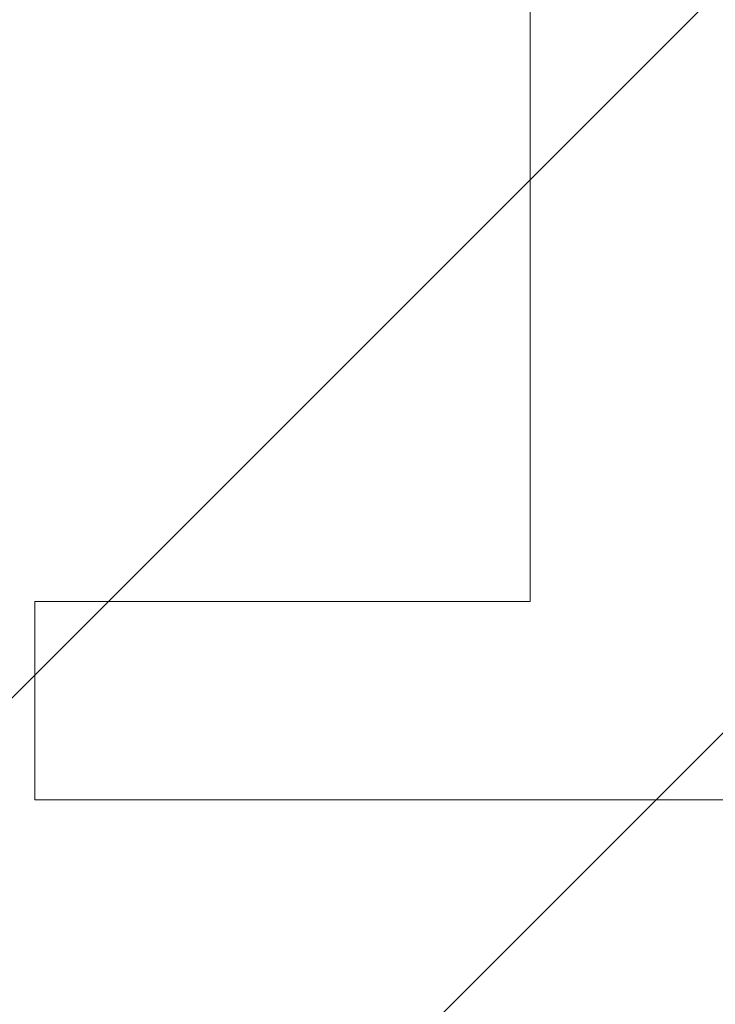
# Model space of a CAD drawing. Header units: inches. Extents: x -434 to -285, y -58 to 33.
# Tile 20 of 103: x -403.157 to -402.328, y -35.987 to -34.813. Entities that reach past the tile are written whole.
import ezdxf

# ---------------------------------------------------------------- set-up
doc = ezdxf.new("R2010")
doc.units = ezdxf.units.IN
doc.header["$LTSCALE"] = 32
doc.header["$MEASUREMENT"] = 0
doc.linetypes.add('Dash Style-1', pattern=[0.083328, 0.041656, -0.041672])
for name, color, linetype, lineweight in [('DashLineFill', 7, 'Dash Style-1', 13), ('Drawing', 7, 'Continuous', 18), ('SolidLine', 7, 'Continuous', 15)]:
    doc.layers.add(name, color=color, linetype=linetype, lineweight=lineweight)

# ---------------------------------------------------------------- blocks, each defined once
blk = doc.blocks.new('Group-70')
at = {"layer": 'SolidLine', "color": 7, "flags": 128}
blk.add_lwpolyline([(-0.1431672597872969, 0.7138216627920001), (-0.1431672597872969, 0.4776011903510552), (-0.733718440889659, 0.4776011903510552), (-0.733718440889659, -0.2310602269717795), (-0.1431672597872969, -0.2310602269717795), (-0.1431672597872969, -0.4672806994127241), (-1.560490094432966, -0.4672806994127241), (-1.560490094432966, -0.2310602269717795), (-0.9699389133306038, -0.2310602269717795), (-0.9699389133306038, 0.4776011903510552), (-1.560490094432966, 0.4776011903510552), (-1.560490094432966, 0.7138216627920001)], close=True, dxfattribs=at)
blk = doc.blocks.new('TiMotion_Handset (2D)')
at = {"layer": 'DashLineFill', "linetype": 'Continuous', "lineweight": 13}
h = blk.add_hatch(dxfattribs=at)
h.set_pattern_fill('Steel', color=253, style=0, pattern_type=2)
h.set_pattern_definition([(45, (0, 0), (-1.61301565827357, 1.935715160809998), []), (45, (-1.0608, 1.0608), (-0.4723460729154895, 0.4167612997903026), [])])
h.paths.add_polyline_path([(-0.5650679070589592, 2.440944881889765), (-0.5636889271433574, 2.443168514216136), (-0.5621892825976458, 2.445271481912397), (-0.5605689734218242, 2.447253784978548), (-0.5588279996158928, 2.449115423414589), (-0.5569663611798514, 2.45085639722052), (-0.5549840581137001, 2.452476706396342), (-0.5528810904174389, 2.453976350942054), (-0.5506574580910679, 2.455355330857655), (-0.5483514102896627, 2.456591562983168), (-0.5460011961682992, 2.457662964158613), (-0.543606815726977, 2.458569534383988), (-0.5411682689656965, 2.459311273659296), (-0.5386855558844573, 2.459888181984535), (-0.5361586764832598, 2.460300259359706), (-0.5335876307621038, 2.460547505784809), (-0.5309724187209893, 2.460629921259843), (0.4425815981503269, 2.460629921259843), (0.4451968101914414, 2.460547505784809), (0.4477678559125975, 2.460300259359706), (0.450294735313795, 2.459888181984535), (0.4527774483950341, 2.459311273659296), (0.4552159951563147, 2.458569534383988), (0.4576103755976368, 2.457662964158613), (0.4599605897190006, 2.456591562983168), (0.4622666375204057, 2.455355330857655), (0.4644902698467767, 2.453976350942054), (0.4665932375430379, 2.452476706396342), (0.4685755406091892, 2.45085639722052), (0.4704371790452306, 2.449115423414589), (0.472178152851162, 2.447253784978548), (0.4737984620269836, 2.445271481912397), (0.4752981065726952, 2.443168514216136), (0.4766770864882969, 2.440944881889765), (0.4779133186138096, 2.43863883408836), (0.478984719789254, 2.436288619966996), (0.47989129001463, 2.433894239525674), (0.4806330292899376, 2.431455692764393), (0.4812099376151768, 2.428972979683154), (0.4816220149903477, 2.426446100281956), (0.4818692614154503, 2.423875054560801), (0.4819516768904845, 2.421259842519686), (0.4819516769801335, 1.765582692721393), (0.4825163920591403, 1.763951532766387), (0.4830058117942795, 1.762300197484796), (0.4834199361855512, 1.760628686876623), (0.4837587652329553, 1.758937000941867), (0.4840222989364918, 1.757225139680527), (0.4842105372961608, 1.755493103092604), (0.4843234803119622, 1.753740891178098), (0.484361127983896, 1.751968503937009), (0.484361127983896, -1.751965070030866), (0.4842787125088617, -1.75458028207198), (0.4840314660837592, -1.757151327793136), (0.4836193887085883, -1.759678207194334), (0.483042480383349, -1.762160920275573), (0.4823007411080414, -1.764599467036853), (0.4813941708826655, -1.766993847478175), (0.4803227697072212, -1.769344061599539), (0.4790865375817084, -1.771650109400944), (0.4777075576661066, -1.773873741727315), (0.4762079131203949, -1.775976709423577), (0.4745876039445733, -1.777959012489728), (0.4728466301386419, -1.779820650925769), (0.4709849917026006, -1.781561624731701), (0.4690026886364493, -1.783181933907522), (0.4668997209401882, -1.784681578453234), (0.4646760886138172, -1.786060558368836), (0.4623700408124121, -1.787296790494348), (0.4600198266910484, -1.788368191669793), (0.4576254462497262, -1.789274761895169), (0.4551868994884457, -1.790016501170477), (0.4527041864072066, -1.790593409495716), (0.4501773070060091, -1.791005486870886), (0.447606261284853, -1.791252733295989), (0.4449910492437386, -1.791335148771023), (-1.79051826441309, -1.791335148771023), (-1.793133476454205, -1.791252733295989), (-1.795704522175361, -1.791005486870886), (-1.798231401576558, -1.790593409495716), (-1.800714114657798, -1.790016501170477), (-1.803152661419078, -1.789274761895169), (-1.8055470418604, -1.788368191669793), (-1.807897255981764, -1.787296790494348), (-1.810203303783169, -1.786060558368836), (-1.81242693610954, -1.784681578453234), (-1.814529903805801, -1.783181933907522), (-1.816512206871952, -1.781561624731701), (-1.818373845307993, -1.779820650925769), (-1.820114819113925, -1.777959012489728), (-1.821735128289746, -1.775976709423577), (-1.823234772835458, -1.773873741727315), (-1.82461375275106, -1.771650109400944), (-1.825849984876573, -1.769344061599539), (-1.826921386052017, -1.766993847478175), (-1.827827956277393, -1.764599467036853), (-1.828569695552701, -1.762160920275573), (-1.82914660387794, -1.759678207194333), (-1.829558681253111, -1.757151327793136), (-1.829805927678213, -1.75458028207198), (-1.829888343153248, -1.751965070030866), (-1.829888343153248, 1.751968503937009), (-1.829805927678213, 1.754583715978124), (-1.829558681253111, 1.75715476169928), (-1.82914660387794, 1.759681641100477), (-1.828569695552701, 1.762164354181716), (-1.827827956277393, 1.764602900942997), (-1.826921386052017, 1.766997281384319), (-1.825849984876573, 1.769347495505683), (-1.82461375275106, 1.771653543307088), (-1.823234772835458, 1.773877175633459), (-1.821735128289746, 1.77598014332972), (-1.820114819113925, 1.777962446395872), (-1.818373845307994, 1.779824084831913), (-1.816512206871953, 1.781565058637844), (-1.814529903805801, 1.783185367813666), (-1.81242693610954, 1.784685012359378), (-1.810203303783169, 1.786063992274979), (-1.807897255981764, 1.787300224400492), (-1.8055470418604, 1.788371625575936), (-1.803152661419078, 1.789278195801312), (-1.800714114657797, 1.79001993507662), (-1.798231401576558, 1.790596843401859), (-1.795704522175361, 1.79100892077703), (-1.793133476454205, 1.791256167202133), (-1.79051826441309, 1.791338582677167), (-0.5703424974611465, 1.791338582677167), (-0.5703424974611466, 2.421259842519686), (-0.5702600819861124, 2.423875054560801), (-0.5700128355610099, 2.426446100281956), (-0.569600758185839, 2.428972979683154), (-0.5690238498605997, 2.431455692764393), (-0.5682821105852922, 2.433894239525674), (-0.5673755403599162, 2.436288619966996), (-0.5663041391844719, 2.43863883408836)])
at = {"layer": 'DashLineFill'}
blk.add_open_spline([(-0.5650679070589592, 2.440944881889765), (-0.559793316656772, 2.450080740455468), (-0.5415215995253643, 2.460629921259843), (-0.04419541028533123, 2.460629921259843), (0.4531307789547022, 2.460629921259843), (0.4714024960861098, 2.450080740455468), (0.4819516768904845, 2.431809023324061), (0.4819516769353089, 2.09342126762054), (0.4819516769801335, 1.765582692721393), (0.484361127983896, 1.759098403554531), (0.484361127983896, 1.716953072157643e-06), (0.484361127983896, -1.76251425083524), (0.473811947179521, -1.780785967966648), (0.4555402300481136, -1.791335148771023), (-0.672763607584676, -1.791335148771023), (-1.801067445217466, -1.791335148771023), (-1.819339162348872, -1.780785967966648), (-1.829888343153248, -1.76251425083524), (-1.829888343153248, 1.716953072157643e-06), (-1.829888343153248, 1.762517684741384), (-1.819339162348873, 1.780789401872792), (-1.801067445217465, 1.791338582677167), (-1.180430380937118, 1.791338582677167), (-0.5703424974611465, 1.791338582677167), (-0.5703424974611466, 2.106299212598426), (-0.5703424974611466, 2.431809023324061), (-0.5650679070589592, 2.440944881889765)], degree=2, knots=[0, 0, 0, 0.001659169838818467, 0.003318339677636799, 0.07987838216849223, 0.08153755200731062, 0.08319672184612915, 0.08485589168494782, 0.1364181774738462, 0.1364181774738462, 0.1375061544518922, 0.4048450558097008, 0.4064547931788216, 0.4080645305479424, 0.4096742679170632, 0.5802364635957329, 0.5818462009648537, 0.5834559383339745, 0.5850656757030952, 0.8524045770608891, 0.8540143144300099, 0.8556240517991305, 0.8572337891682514, 0.9503292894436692, 0.9503292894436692, 0.9983902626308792, 1, 1, 1], dxfattribs=at)
at = {"layer": 'SolidLine', "color": 7}
blk.add_blockref('Group-70', (0, 0), dxfattribs=at)
blk = doc.blocks.new('29D RUNOFF RETURN RIGHT (2D)')
at = {"layer": 'SolidLine', "color": 7}
blk.add_blockref('TiMotion_Handset (2D)', (14.26781943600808, -29.83267716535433), dxfattribs=at)
blk.add_blockref('TiMotion_Handset (2D)', (14.26781943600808, -29.83267716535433), dxfattribs=at)

msp = doc.modelspace()

# ---------------------------------------------------------------- block references
at = {"layer": 'Drawing', "color": 7}
msp.add_blockref('29D RUNOFF RETURN RIGHT (2D)', (-415.8465595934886, -5.442913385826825), dxfattribs=at)

doc.saveas('drawing.dxf')
